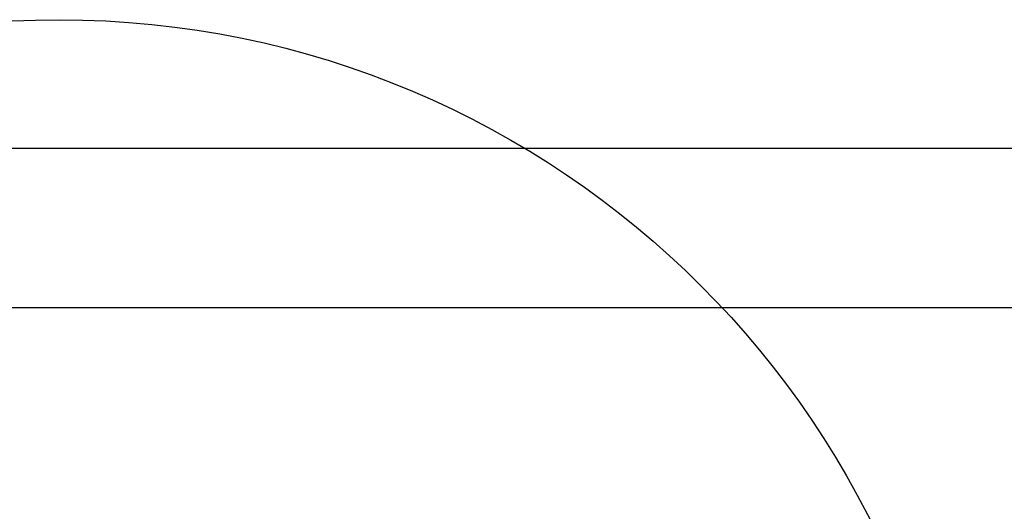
# Model space of a CAD drawing. Header units: millimetres. Extents: x -4107 to 114693, y -37499 to 54671.
# Tile 133 of 156: x 60447 to 82138, y 40586 to 51409. Entities that reach past the tile are written whole.
import ezdxf

# ---------------------------------------------------------------- set-up
doc = ezdxf.new("R2010")
doc.units = ezdxf.units.MM
doc.header["$LTSCALE"] = 50
doc.layers.add('FOK_ BRANDSLANGHASPELS', color=2, linetype='Continuous')
doc.layers.add('FOK_22_BINNENWANDEN', color=2, linetype='Continuous')

# ---------------------------------------------------------------- blocks, each defined once
blk = doc.blocks.new('A$C346C0858')
at = {"layer": 'Defpoints'}
for points in [[(0, 0), (0, 84000), (118800, 84000), (118800, 0)], [(1569, 1982), (110153, 1982), (110153, 80482), (1600, 80482)]]:
    blk.add_lwpolyline(points, close=True, dxfattribs=at)
blk = doc.blocks.new('A$C4D8164B4')
at = {"layer": 'FOK_ BRANDSLANGHASPELS', "color": 2}
blk.add_circle((20000, 20000), 20000, dxfattribs=at)

msp = doc.modelspace()

# ---------------------------------------------------------------- block references
at = {"layer": 'Defpoints'}
msp.add_blockref('A$C346C0858', (-4107.3, -35418.8), dxfattribs=at)
msp.add_blockref('A$C346C0858', (-4107.3, -35418.8), dxfattribs=at)
at = {"layer": 'FOK_22_BINNENWANDEN', "color": 5}
msp.add_blockref('A$C4D8164B4', (41313.6, 11409.4), dxfattribs=at)

doc.saveas('drawing.dxf')
